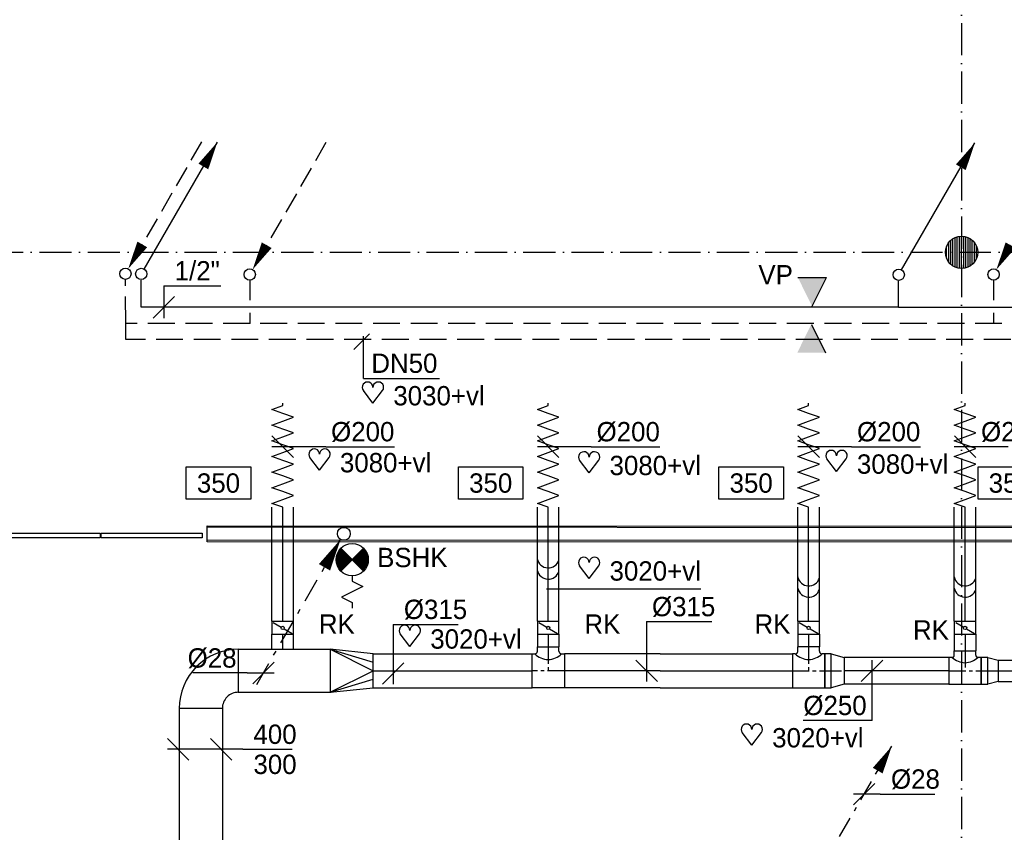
# Model space of a CAD drawing. Extents: x -41378 to 114803, y -24080 to 82188.
# Tile 109 of 137: x 57430 to 66588, y 55429 to 62993. Entities that reach past the tile are written whole.
import ezdxf
from ezdxf.enums import TextEntityAlignment as Align

# ---------------------------------------------------------------- set-up
doc = ezdxf.new("R2010")
doc.units = 0
doc.header["$LTSCALE"] = 50
for name, pattern in [('2322107', [2000, 1000, 1000]), ('2322108', [7, 5, -2]), ('CENTER2', [11.25, 7.5, -1.25, 1.25, -1.25]), ('CENTER4', [5, 3.125, -0.625, 0.625, -0.625]), ('DASHDOT', [9, 6, -1.5, 0, -1.5]), ('LURETOUR', [6, 4, -2])]:
    doc.linetypes.add(name, pattern=pattern)
doc.layers.get('0').update_dxf_attribs({"linetype": 'CONTINUOUS'})
for name, color, linetype in [('AL$7----_STRAMIEN', 1, 'DASHDOT'), ('AL22----_BINNENWAND', 7, 'CONTINUOUS'), ('AL28----_KONSTRUKTIE', 3, 'CONTINUOUS'), ('AL31----_BUITENKOZ', 7, 'CONTINUOUS'), ('ALXAA---_GEWBETON', 12, 'CONTINUOUS'), ('WL531---', 4, 'CONTINUOUS'), ('WL561---_AANVOER', 4, 'CONTINUOUS'), ('WL561---_RETOUR', 4, 'CONTINUOUS'), ('WL570---', 3, 'CONTINUOUS'), ('WL570---_HARTLIJN', 7, 'CONTINUOUS'), ('WL570---_RETOUR', 3, 'CONTINUOUS'), ('WL570---_TOEVOER', 3, 'CONTINUOUS'), ('WM531---', 1, 'CONTINUOUS'), ('WM541---', 1, 'CONTINUOUS'), ('WM561---', 1, 'CONTINUOUS'), ('WM570---', 1, 'CONTINUOUS')]:
    doc.layers.add(name, color=color, linetype=linetype)
doc.layers.get('0').freeze()
doc.styles.add('BURO-018', font='BUROFONT.shx', dxfattribs={"height": 90})

# ---------------------------------------------------------------- blocks, each defined once
blk = doc.blocks.new('LU-2D-K-190')
at = {"color": 0, "linetype": 'CONTINUOUS'}
for p, q in [((-0.5, 200), (0.5, 200)), ((-0.5, -200), (0.5, -200))]:
    blk.add_line(p, q, dxfattribs=at)
blk = doc.blocks.new('LU-2D-VR-19013B190')
at = {"color": 0, "linetype": 'CONTINUOUS'}
for p, q in [((0, 200), (0, -200)), ((400, 157.5), (0, 200)), ((0, 200), (400, 78.75)), ((0, 200), (400, 0)), ((400, -157.5), (400, 157.5)), ((0, -200), (400, 0)), ((0, -200), (400, -78.75)), ((0, -200), (400, -157.5))]:
    blk.add_line(p, q, dxfattribs=at)
blk = doc.blocks.new('LU-1D-K-13B')
at = {"color": 0, "linetype": 'CONTINUOUS'}
for p, q in [((-0.5, 157.5), (0.5, 157.5)), ((-0.5, -157.5), (0.5, -157.5))]:
    blk.add_line(p, q, dxfattribs=at)
at = {"layer": 'WL570---_HARTLIJN', "linetype": 'CENTER2'}
blk.add_line((-0.5, 0), (0.5, 0), dxfattribs=at)
blk = doc.blocks.new('LU-2D-B-1-1905A')
at = {"color": 0, "linetype": 'CONTINUOUS'}
for p, q in [((-200, 350), (200, 350)), ((-350, 200), (-350, -200))]:
    blk.add_line(p, q, dxfattribs=at)
for radius in [150, 550]:
    blk.add_arc((-350, 350), radius, 270, 0, dxfattribs=at)
blk = doc.blocks.new('LU-ORND')
at = {"color": 0, "linetype": 'CONTINUOUS'}
for p, q in [((-3, 1.5), (-3, -1.5)), ((3, 1.5), (-3, 1.5)), ((3, -1.5), (3, 1.5)), ((-3, -1.5), (3, -1.5))]:
    blk.add_line(p, q, dxfattribs=at)
blk = doc.blocks.new('*U172', base_point=(59282, 56529.6))
at = {"layer": 'WM570---', "color": 1, "linetype": 'CONTINUOUS'}
for p, q in [((58982.3, 56629.3), (59181.7, 56429.9)), ((59382.3, 56629.3), (59581.7, 56429.9)), ((59682, 56529.6), (58982, 56529.6)), ((59682, 56529.6), (60141.9, 56529.6))]:
    blk.add_line(p, q, dxfattribs=at)
at = {"layer": 'WM570---', "color": 1, "linetype": 'CONTINUOUS', "style": 'BURO-018'}
for s, p in [('400', (59782, 56579.6)), ('300', (59782, 56299.6))]:
    blk.add_text(s, height=180, dxfattribs=at).set_placement(p)
blk = doc.blocks.new('*U173', base_point=(61304.1, 57260.5))
at = {"layer": 'WM570---', "linetype": 'CONTINUOUS'}
for p, q in [((61304.1, 57718), (61304.1, 57160.5)), ((61304.1, 57718), (61910.6, 57718)), ((61403.8, 57360.2), (61204.4, 57160.7))]:
    blk.add_line(p, q, dxfattribs=at)
at = {"layer": 'WM570---', "linetype": 'CONTINUOUS', "style": 'BURO-018'}
blk.add_text('%%c315', height=180, dxfattribs=at).set_placement((61404.1, 57768))
blk = doc.blocks.new('LDV3108')
at = {"color": 0, "linetype": 'CONTINUOUS'}
for p, q in [((6.75, 11.691), (5.813, 10.068)), ((5.438, 9.418), (4.5, 7.794)), ((4.125, 7.145), (3.188, 5.521)), ((2.813, 4.871), (1.875, 3.248)), ((1.5, 2.598), (0.563, 0.974))]:
    blk.add_line(p, q, dxfattribs=at)
blk.add_lwpolyline([(0.25, 0.433, 0, 1, 0), (1.5, 2.598, 1, 1, 0)], format="xyseb", dxfattribs=at)
blk.add_circle((0, 0), 0.5, dxfattribs=at)
blk = doc.blocks.new('LDV1107')
at = {"color": 0, "linetype": 'CONTINUOUS'}
blk.add_line((0.25, 0.433), (6.75, 11.691), dxfattribs=at)
blk.add_lwpolyline([(6.75, 11.691, 0, 1, 0), (5.5, 9.526, 1, 1, 0)], format="xyseb", dxfattribs=at)
blk.add_circle((0, 0), 0.5, dxfattribs=at)
blk = doc.blocks.new('LDV4109')
at = {"color": 0, "linetype": 'CONTINUOUS'}
for p, q in [((-1.125, -1.949), (-0.25, -0.433)), ((-1.688, -2.923), (-1.5, -2.598)), ((-3, -5.196), (-2.063, -3.572)), ((-3.563, -6.17), (-3.375, -5.846)), ((-4.875, -8.444), (-3.938, -6.82)), ((-5.438, -9.418), (-5.25, -9.093)), ((-6.75, -11.691), (-5.813, -10.068))]:
    blk.add_line(p, q, dxfattribs=at)
blk.add_lwpolyline([(-0.25, -0.433, 0, 1, 0), (-1.5, -2.598, 1, 1, 0)], format="xyseb", dxfattribs=at)
blk.add_circle((0, 0), 0.5, dxfattribs=at)
blk = doc.blocks.new('A$C5AB06988')
at = {"color": 2, "linetype": 'CONTINUOUS'}
for p, q in [((256.1, 556.1), (43.9, 343.9)), ((43.9, 556.1), (256.1, 343.9)), ((150, 300), (150, 250)), ((250, 200), (50, 100)), ((150, 250), (250, 200)), ((50, 100), (150, 50)), ((150, 50), (150, 0))]:
    blk.add_line(p, q, dxfattribs=at)
at = {"color": 2, "linetype": 'CONTINUOUS', "const_width": 150}
for points in [[(97, 397, -0.414214), (97, 503, -1)], [(203, 397, 0.414214), (203, 503, 1)]]:
    blk.add_lwpolyline(points, format="xyb", dxfattribs=at)
at = {"color": 2, "linetype": 'CONTINUOUS'}
blk.add_circle((150, 450), 150, dxfattribs=at)
blk = doc.blocks.new('*U253', base_point=(102297.2, 59738.3))
at = {"color": 0, "linetype": 'CONTINUOUS'}
for p, q in [((102397.2, 59838.3), (102197.2, 59638.3)), ((102147.2, 59738.3), (101641, 59738.3)), ((102147.2, 59738.3), (102397.2, 59738.3))]:
    blk.add_line(p, q, dxfattribs=at)
at = {"color": 0, "linetype": 'CONTINUOUS', "style": 'BURO-018'}
blk.add_text('%%C28', height=180, dxfattribs=at).set_placement((102047.2, 59788.3), align=Align.RIGHT)
blk = doc.blocks.new('LDV1109')
at = {"color": 0, "linetype": 'CONTINUOUS'}
for p, q in [((5.875, 10.176), (6.75, 11.691)), ((5.312, 9.202), (5.5, 9.526)), ((4, 6.928), (4.937, 8.552)), ((3.437, 5.954), (3.625, 6.279)), ((2.125, 3.681), (3.062, 5.304)), ((1.562, 2.706), (1.75, 3.031)), ((0.25, 0.433), (1.187, 2.057))]:
    blk.add_line(p, q, dxfattribs=at)
blk.add_lwpolyline([(6.75, 11.691, 0, 1, 0), (5.5, 9.526, 1, 1, 0)], format="xyseb", dxfattribs=at)
blk.add_circle((0, 0), 0.5, dxfattribs=at)
blk = doc.blocks.new('*U255', base_point=(89444.7, 52001.2))
at = {"color": 0, "linetype": 'CONTINUOUS'}
for p, q in [((89544.7, 52101.2), (89344.7, 51901.2)), ((89594.7, 52001.2), (89344.7, 52001.2)), ((89594.7, 52001.2), (90101, 52001.2))]:
    blk.add_line(p, q, dxfattribs=at)
at = {"color": 0, "linetype": 'CONTINUOUS', "style": 'BURO-018'}
blk.add_text('%%C28', height=180, dxfattribs=at).set_placement((89694.7, 52051.2))
blk = doc.blocks.new('*U329', base_point=(59103.5, 60315.6))
at = {"color": 0, "linetype": 'CONTINUOUS'}
for p, q in [((59103.5, 60515.6), (59103.5, 60215.6)), ((59103.5, 60515.6), (59633.5, 60515.6)), ((59203.5, 60415.6), (59003.5, 60215.6))]:
    blk.add_line(p, q, dxfattribs=at)
at = {"color": 0, "linetype": 'CONTINUOUS', "style": 'BURO-018'}
blk.add_text('1/2"', height=180, dxfattribs=at).set_placement((59203.5, 60565.6))
blk = doc.blocks.new('LU-1D-K-C8')
at = {"color": 0, "linetype": 'CONTINUOUS'}
for p, q in [((-0.5, 100), (0.5, 100)), ((-0.5, -100), (0.5, -100))]:
    blk.add_line(p, q, dxfattribs=at)
at = {"layer": 'WL570---_HARTLIJN', "linetype": 'CENTER2'}
blk.add_line((-0.5, 0), (0.5, 0), dxfattribs=at)
blk = doc.blocks.new('LU-1D-KL1-C877')
at = {"color": 0, "linetype": 'CONTINUOUS'}
for p, q in [((-59.5, 100), (-59.5, -100)), ((59.5, 100), (-59.5, 100)), ((59.5, -100), (59.5, 100)), ((51.9, 87.2), (7.6, 12.8)), ((-7.6, -12.8), (-51.9, -87.2)), ((-59.5, -100), (59.5, -100))]:
    blk.add_line(p, q, dxfattribs=at)
blk.add_circle((0, 0), 14.9, dxfattribs=at)
blk = doc.blocks.new('LU-1D-F-C83E1')
at = {"color": 0, "linetype": 'CONTINUOUS'}
for p, q in [((-473.2, 0), (-436.8, 100)), ((-436.8, 100), (-400.4, 0)), ((-327.6, 0), (-291.2, 100)), ((-291.2, 100), (-254.8, 0)), ((-182, 0), (-145.6, 100)), ((-145.6, 100), (-109.2, 0)), ((-36.4, 0), (0, 100)), ((0, 100), (36.4, 0)), ((109.2, 0), (145.6, 100)), ((145.6, 100), (182, 0)), ((254.8, 0), (291.2, 100)), ((291.2, 100), (327.6, 0)), ((400.4, 0), (436.8, 100)), ((436.8, 100), (473.2, 0)), ((-496.8, 0), (-473.2, 0)), ((-400.4, 0), (-364, -100)), ((-364, -100), (-327.6, 0)), ((-254.8, 0), (-218.4, -100)), ((-218.4, -100), (-182, 0)), ((-109.2, 0), (-72.8, -100)), ((-72.8, -100), (-36.4, 0)), ((36.4, 0), (72.8, -100)), ((72.8, -100), (109.2, 0)), ((182, 0), (218.4, -100)), ((218.4, -100), (254.8, 0)), ((327.6, 0), (364, -100)), ((364, -100), (400.4, 0)), ((473.2, 0), (496.8, 0))]:
    blk.add_line(p, q, dxfattribs=at)
blk = doc.blocks.new('*U420', base_point=(59976.4, 58393.3))
at = {"color": 0, "linetype": 'CONTINUOUS'}
for p, q in [((59976.1, 58293.6), (59776.7, 58493)), ((60276.4, 58393.3), (59776.4, 58393.3)), ((60276.4, 58393.3), (60916.3, 58393.3))]:
    blk.add_line(p, q, dxfattribs=at)
at = {"layer": 'WM570---', "linetype": 'CONTINUOUS', "style": 'BURO-018'}
blk.add_text('%%c200', height=180, dxfattribs=at).set_placement((60326.4, 58443.3))
blk = doc.blocks.new('LU-1D-K-FA')
at = {"color": 0, "linetype": 'CONTINUOUS'}
for p, q in [((-0.5, 125), (0.5, 125)), ((-0.5, -125), (0.5, -125))]:
    blk.add_line(p, q, dxfattribs=at)
at = {"layer": 'WL570---_HARTLIJN', "linetype": 'CENTER2'}
blk.add_line((-0.5, 0), (0.5, 0), dxfattribs=at)
blk = doc.blocks.new('LU-1D-T-5A-FAC85A12CB9')
at = {"color": 0, "linetype": 'CONTINUOUS'}
for p, q in [((-100, 145), (-100, 185.3)), ((-100, 185.3), (100, 185.3)), ((100, 145), (100, 185.3)), ((-120, 125), (-150.3, 125)), ((-150.3, 125), (-150.3, -125)), ((150.3, 125), (120, 125)), ((150.3, -125), (150.3, 125)), ((-150.3, -125), (150.3, -125))]:
    blk.add_line(p, q, dxfattribs=at)
at = {"color": 0, "linetype": 'CONTINUOUS', "flags": 128}
for points in [[(-120, 125, 0.02182), (-117.8, 125.1, 0.037214), (-116.5, 125.3, 0.006436), (-113.9, 126, 0.02182), (-113.2, 126.2, 0.02182), (-111.5, 126.9, 0.02182), (-110, 127.7, 0.02182), (-108.5, 128.6, 0.02182), (-107.1, 129.7, 0.02182), (-105.9, 130.9, 0.02182), (-104.7, 132.1, 0.02182), (-103.6, 133.5, 0.02182), (-102.7, 135, 0.02182), (-101.9, 136.5, 0.02182), (-101.2, 138.2, 0.02182), (-101, 138.9, 0.006436), (-100.3, 141.5, 0.037214), (-100.1, 142.8, 0.02182), (-100, 145)], [(100, 145, 0.02182), (100.1, 142.8, 0.037214), (100.3, 141.5, 0.006436), (101, 138.9, 0.02182), (101.2, 138.2, 0.02182), (101.9, 136.5, 0.02182), (102.7, 135, 0.02182), (103.6, 133.5, 0.02182), (104.7, 132.1, 0.02182), (105.9, 130.9, 0.02182), (107.1, 129.7, 0.02182), (108.5, 128.6, 0.02182), (110, 127.7, 0.02182), (111.5, 126.9, 0.02182), (113.2, 126.2, 0.02182), (113.9, 126, 0.006436), (116.5, 125.3, 0.037214), (117.8, 125.1, 0.02182), (120, 125)]]:
    blk.add_lwpolyline(points, format="xyb", dxfattribs=at)
at = {"color": 0, "linetype": 'CONTINUOUS'}
blk.add_arc((0, 245), 169.7, 225, 315, dxfattribs=at)
at = {"layer": 'WL570---_HARTLIJN', "linetype": 'CENTER4'}
for p, q in [((0, 185.3), (0, 0)), ((-150.3, 0), (150.3, 0))]:
    blk.add_line(p, q, dxfattribs=at)
blk = doc.blocks.new('LU-1D-VCH-FAC8633C')
at = {"color": 0, "linetype": 'CONTINUOUS'}
for p, q in [((60, 125), (0, 125)), ((0, 125), (0, -125)), ((60, 125), (159.1, 100)), ((60, -125), (60, 125)), ((159.1, 100), (159.1, -100)), ((0, -125), (60, -125)), ((159.1, -100), (60, -125))]:
    blk.add_line(p, q, dxfattribs=at)
at = {"layer": 'WL570---_HARTLIJN', "linetype": 'CENTER4'}
blk.add_line((0, 0), (159.1, 0), dxfattribs=at)
blk = doc.blocks.new('LU-1D-T-5A-13BC85A-Q1')
at = {"color": 0, "linetype": 'CONTINUOUS'}
for p, q in [((-100, 182.7), (-100, 221.6)), ((100, 221.6), (-100, 221.6)), ((100, 182.7), (100, 221.6)), ((-125.2, 157.5), (-150.3, 157.5)), ((-150.3, 157.5), (-150.3, -157.5)), ((150.3, 157.5), (125.2, 157.5)), ((150.3, -157.5), (150.3, 157.5)), ((-150.3, -157.5), (150.3, -157.5))]:
    blk.add_line(p, q, dxfattribs=at)
at = {"color": 0, "linetype": 'CONTINUOUS', "flags": 128}
for points in [[(-125.2, 157.5, 0.02182), (-122.4, 157.6, 0.037214), (-120.8, 157.9, 0.006436), (-117.5, 158.7, 0.02182), (-116.6, 159, 0.02182), (-114.6, 159.9, 0.02182), (-112.6, 160.9, 0.02182), (-110.7, 162.1, 0.02182), (-109, 163.4, 0.02182), (-107.4, 164.9, 0.02182), (-105.9, 166.5, 0.02182), (-104.6, 168.2, 0.02182), (-103.4, 170.1, 0.02182), (-102.4, 172.1, 0.02182), (-101.5, 174.1, 0.02182), (-101.2, 175, 0.006436), (-100.4, 178.3, 0.037214), (-100.1, 179.9, 0.02182), (-100, 182.7)], [(100, 182.7, 0.02182), (100.1, 179.9, 0.037214), (100.4, 178.3, 0.006436), (101.2, 175, 0.02182), (101.5, 174.1, 0.02182), (102.4, 172.1, 0.02182), (103.4, 170.1, 0.02182), (104.6, 168.2, 0.02182), (105.9, 166.5, 0.02182), (107.4, 164.9, 0.02182), (109, 163.4, 0.02182), (110.7, 162.1, 0.02182), (112.6, 160.9, 0.02182), (114.6, 159.9, 0.02182), (116.6, 159, 0.02182), (117.5, 158.7, 0.006436), (120.8, 157.9, 0.037214), (122.4, 157.6, 0.02182), (125.2, 157.5)]]:
    blk.add_lwpolyline(points, format="xyb", dxfattribs=at)
at = {"color": 0, "linetype": 'CONTINUOUS'}
blk.add_arc((0, 282.7), 177.1, 225, 315, dxfattribs=at)
at = {"layer": 'WL570---_HARTLIJN', "linetype": 'CENTER4'}
for p, q in [((0, 221.6), (0, 0)), ((-150.3, 0), (150.3, 0))]:
    blk.add_line(p, q, dxfattribs=at)
blk = doc.blocks.new('LU-1D-VCH-13BFA783C')
at = {"color": 0, "linetype": 'CONTINUOUS'}
for p, q in [((60, 157.5), (0, 157.5)), ((0, 157.5), (0, -157.5)), ((60, 157.5), (180.1, 125)), ((60, -157.5), (60, 157.5)), ((180.1, 125), (180.1, -125)), ((0, -157.5), (60, -157.5)), ((180.1, -125), (60, -157.5))]:
    blk.add_line(p, q, dxfattribs=at)
at = {"layer": 'WL570---_HARTLIJN', "linetype": 'CENTER4'}
blk.add_line((0, 0), (180.1, 0), dxfattribs=at)
blk = doc.blocks.new('LU-1D-T--5A-13BC85-Q1')
at = {"color": 0, "linetype": 'CONTINUOUS'}
for p, q in [((-150.3, -157.5), (-150.3, 157.5)), ((-150.3, 157.5), (150.3, 157.5)), ((150.3, 157.5), (150.3, -157.5)), ((-125.2, -157.5), (-150.3, -157.5)), ((-100, -182.7), (-100, -221.6)), ((100, -182.7), (100, -221.6)), ((150.3, -157.5), (125.2, -157.5)), ((100, -221.6), (-100, -221.6))]:
    blk.add_line(p, q, dxfattribs=at)
at = {"color": 0, "linetype": 'CONTINUOUS', "flags": 128}
for points in [[(-100, -182.7, 0.02182), (-100.1, -179.9, 0.037214), (-100.4, -178.3, 0.006436), (-101.2, -175, 0.02182), (-101.5, -174.1, 0.02182), (-102.4, -172.1, 0.02182), (-103.4, -170.1, 0.02182), (-104.6, -168.2, 0.02182), (-105.9, -166.5, 0.02182), (-107.4, -164.9, 0.02182), (-109, -163.4, 0.02182), (-110.7, -162.1, 0.02182), (-112.6, -160.9, 0.02182), (-114.6, -159.9, 0.02182), (-116.6, -159, 0.02182), (-117.5, -158.7, 0.006436), (-120.8, -157.9, 0.037214), (-122.4, -157.6, 0.02182), (-125.2, -157.5)], [(125.2, -157.5, 0.02182), (122.4, -157.6, 0.037214), (120.8, -157.9, 0.006436), (117.5, -158.7, 0.02182), (116.6, -159, 0.02182), (114.6, -159.9, 0.02182), (112.6, -160.9, 0.02182), (110.7, -162.1, 0.02182), (109, -163.4, 0.02182), (107.4, -164.9, 0.02182), (105.9, -166.5, 0.02182), (104.6, -168.2, 0.02182), (103.4, -170.1, 0.02182), (102.4, -172.1, 0.02182), (101.5, -174.1, 0.02182), (101.2, -175, 0.006436), (100.4, -178.3, 0.037214), (100.1, -179.9, 0.02182), (100, -182.7)]]:
    blk.add_lwpolyline(points, format="xyb", dxfattribs=at)
at = {"color": 0, "linetype": 'CONTINUOUS'}
blk.add_arc((0, -282.7), 177.1, 45, 135, dxfattribs=at)
at = {"layer": 'WL570---_HARTLIJN', "linetype": 'CENTER4'}
for p, q in [((-150.3, 0), (150.3, 0)), ((0, -221.6), (0, 0))]:
    blk.add_line(p, q, dxfattribs=at)
blk = doc.blocks.new('HART')
at = {"color": 1}
for q in [(-39.7, 52.4), (39.7, 52.4)]:
    blk.add_line((0, 0), q, dxfattribs=at)
for centre, start, end in [((-22.1, 65.7), 0, 217.1867), ((22.1, 65.7), 322.8133, 180)]:
    blk.add_arc(centre, 22.1, start, end, dxfattribs=at)
blk = doc.blocks.new('*U424', base_point=(63261.4, 57090.3))
at = {"color": 0, "linetype": 'CONTINUOUS'}
for p, q in [((63261.4, 57390.3), (63261.4, 56832.8)), ((63261.4, 57390.3), (63867.8, 57390.3)), ((63161.7, 57032.5), (63361.1, 56833.1))]:
    blk.add_line(p, q, dxfattribs=at)
at = {"layer": 'WM570---', "linetype": 'CONTINUOUS', "style": 'BURO-018'}
blk.add_text('%%c315', height=180, dxfattribs=at).set_placement((63311.4, 57440.3))

msp = doc.modelspace()

# ---------------------------------------------------------------- hatches: boundary and pattern name
at = {"layer": 'WL570---'}
h = msp.add_hatch(color=1, dxfattribs=at)
h.paths.add_polyline_path([(64668.9, 60592), (64799.8, 60327.1), (64799.8, 60592)])
h.paths.add_polyline_path([(64799.8, 60592), (64799.8, 60327.1), (64802.3, 60327.1), (64933.1, 60592)])
h = msp.add_hatch(color=1, dxfattribs=at)
h.paths.add_polyline_path([(64662.2, 59892), (64793.1, 60156.9), (64793.1, 59892)])
h.paths.add_polyline_path([(64793.1, 59892), (64793.1, 60156.9), (64795.6, 60156.9), (64926.4, 59892)])

# ---------------------------------------------------------------- linework, layer by layer
at = {"layer": 'AL$7----_STRAMIEN', "color": 1}
for p, q in [((66191, 80064.7), (66191, 10167.3)), ((53561.9, 60827.3), (67622.2, 60827.3))]:
    msp.add_line(p, q, dxfattribs=at)
at = {"layer": 'AL22----_BINNENWAND', "color": 8}
for p, q in [((59175, 58133.3), (59175, 58283.3)), ((59175, 58283.3), (71078.4, 58277.3)), ((71078.3, 58127.3), (59175, 58133.3))]:
    msp.add_line(p, q, dxfattribs=at)
at = {"layer": 'AL22----_BINNENWAND', "color": 8, "linetype": 'CONTINUOUS'}
for p, q in [((71078.4, 58262.3), (59175, 58268.3)), ((71078.3, 58142.3), (59175, 58148.3))]:
    msp.add_line(p, q, dxfattribs=at)
at = {"layer": 'AL28----_KONSTRUKTIE', "color": 8}
msp.add_circle((66191, 60827.3), 150, dxfattribs=at)
at = {"layer": 'AL31----_BUITENKOZ', "color": 8, "linetype": 'CONTINUOUS'}
for p, q in [((57236.5, 58212.3), (58177, 58212.3)), ((58177, 58171.3), (57236.5, 58171.3)), ((58177, 58212.3), (58177, 58171.3)), ((58189, 58171.3), (58189, 58212.3)), ((58189, 58212.3), (59127.5, 58212.3)), ((59127.5, 58171.3), (58189, 58171.3)), ((59127.5, 58212.3), (59127.5, 58171.3))]:
    msp.add_line(p, q, dxfattribs=at)
at = {"layer": 'ALXAA---_GEWBETON', "color": 8}
for p, q in [((66071, 60737.3), (66071, 60917.3)), ((66091, 60715.5), (66091, 60939.1)), ((66111, 60700.4), (66111, 60954.2)), ((66131, 60689.9), (66131, 60964.8)), ((66151, 60682.8), (66151, 60971.9)), ((66171, 60678.7), (66171, 60976)), ((66191, 60677.3), (66191, 60977.3)), ((66211, 60678.7), (66211, 60976)), ((66231, 60682.8), (66231, 60971.9)), ((66251, 60689.9), (66251, 60964.8)), ((66271, 60700.4), (66271, 60954.2)), ((66291, 60715.5), (66291, 60939.1)), ((66311, 60737.3), (66311, 60917.3)), ((66051, 60773.5), (66051, 60881.2)), ((66331, 60773.5), (66331, 60881.2))]:
    msp.add_line(p, q, dxfattribs=at)
at = {"layer": 'WL561---_AANVOER', "linetype": '2322107'}
for p, q in [((58558.6, 60315.6), (58558.6, 60569.7)), ((65604.4, 60315.6), (65604.4, 60562.3)), ((65604.4, 60315.6), (58558.6, 60315.6)), ((65604.4, 60315.6), (69859.6, 60315.6))]:
    msp.add_line(p, q, dxfattribs=at)
at = {"layer": 'WL561---_RETOUR', "linetype": '2322108'}
for p, q in [((58416.7, 60165.3), (58412.9, 60575.6)), ((59572.8, 60383.1), (59572.8, 60571.9)), ((66491.4, 60383.1), (66491.4, 60571.9)), ((59572.8, 60165.3), (59572.8, 60264.3)), ((66491.4, 60165.3), (66491.4, 60264.3)), ((58416.7, 60016.2), (58416.7, 60165.3)), ((59572.8, 60165.3), (58416.7, 60165.3)), ((69716.7, 60165.3), (59572.8, 60165.3)), ((66998.9, 60016.2), (58418, 60016.2))]:
    msp.add_line(p, q, dxfattribs=at)
at = {"layer": 'WL570---', "color": 1}
for p, q in [((64668.9, 60592), (64933.1, 60592)), ((64802.3, 60327.1), (64933.1, 60592)), ((64795.6, 60156.9), (64926.4, 59892))]:
    msp.add_line(p, q, dxfattribs=at)
at = {"layer": 'WL570---'}
for centre in [(62346.8, 57994.2), (62346.8, 57889.8), (64769.4, 57826.2), (66224.4, 57826.2), (64769.4, 57721.8), (66224.4, 57721.8)]:
    msp.add_arc(centre, 103.8, 190.81091, 342.3251, dxfattribs=at)
at = {"layer": 'WM541---'}
for p, q in [((60536.5, 59921.6), (60683.9, 60068.8)), ((60627.2, 59654), (60627.2, 60046.2))]:
    msp.add_line(p, q, dxfattribs=at)
at = {"layer": 'WM570---'}
for p, q in [((60627.2, 59654), (61336.1, 59654)), ((66323.2, 58918.5), (66123.8, 59117.9)), ((66623.5, 59018.2), (66123.5, 59018.2)), ((62330.3, 57694.1), (63765.2, 57694.1))]:
    msp.add_line(p, q, dxfattribs=at)
at = {"layer": 'WM570---', "color": 1}
for p, q in [((65258.4, 56833.1), (65457.8, 57032.5)), ((65358.1, 56470.4), (65358.1, 57032.8)), ((65358.1, 56470.4), (64718.1, 56470.4))]:
    msp.add_line(p, q, dxfattribs=at)

# ---------------------------------------------------------------- block references
at = {"layer": 'WL531---', "color": 2}
for name, p, xscale, yscale, zscale in [('LDV4109', (60444.9, 58207.5), 120, 120, 120), ('LDV1109', (64833.5, 55003.4), 105, 105, 105)]:
    msp.add_blockref(name, p, dxfattribs=dict(at, xscale=xscale, yscale=yscale, zscale=zscale))
at = {"layer": 'WL531---'}
msp.add_blockref('A$C5AB06988', (60372.9, 57516.7), dxfattribs=at)
at = {"layer": 'WL531---', "color": 1}
msp.add_blockref('*U253', (59697.1, 56912.2), dxfattribs=at)
at = {"layer": 'WL561---_AANVOER', "color": 2, "xscale": 105, "yscale": 105, "zscale": 105}
for p in [(58560.7, 60626.2), (65606.5, 60618.7)]:
    msp.add_blockref('LDV1107', p, dxfattribs=at)
at = {"layer": 'WL561---_RETOUR', "color": 2, "xscale": 105, "yscale": 105, "zscale": 105}
for p in [(58412.9, 60628.1), (59570.1, 60620.7), (66488.6, 60620.7)]:
    msp.add_blockref('LDV3108', p, dxfattribs=at)
at = {"layer": 'WL570---_RETOUR', "color": 3, "linetype": 'LURETOUR', "xscale": 7429.694739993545, "rotation": 270.0000000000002}
msp.add_blockref('LU-2D-K-190', (59114.9, 52874.5), dxfattribs=at)
at = {"layer": 'WL570---_TOEVOER', "linetype": 'CONTINUOUS'}
for name, p, rotation in [('LU-1D-F-C83E1', (59876.4, 58927.6), 90), ('LU-1D-F-C83E1', (62345.9, 58927.6), 90), ('LU-1D-F-C83E1', (64768.5, 58927.6), 90), ('LU-1D-F-C83E1', (66223.5, 58927.6), 90), ('LU-1D-KL1-C877', (59876.4, 57331.7), 90), ('LU-1D-KL1-C877', (62345.9, 57331.7), 90), ('LU-1D-KL1-C877', (64768.5, 57331.7), 90), ('LU-1D-KL1-C877', (66223.5, 57331.7), 90), ('LU-1D-T--5A-13BC85-Q1', (62345.9, 56932.8), 180), ('LU-2D-B-1-1905A', (59114.9, 56932.8), 179.9999999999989)]:
    msp.add_blockref(name, p, dxfattribs=dict(at, rotation=rotation))
for name, p, xscale, rotation in [('LU-1D-K-C8', (59876.4, 57924.7), 1062.311072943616, 90), ('LU-1D-K-C8', (62345.9, 57924.7), 1062.311072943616, 90), ('LU-1D-K-C8', (64768.5, 57924.7), 1062.311072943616, 90), ('LU-1D-K-C8', (66223.5, 57924.7), 1062.311072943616, 90), ('LU-1D-K-C8', (59876.4, 57202), 140.5, 90), ('LU-1D-K-C8', (62345.9, 57213.3), 117.7989381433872, 270), ('LU-1D-K-C8', (64768.5, 57213.3), 117.7989381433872, 270), ('LU-1D-K-C8', (66223.5, 57195.2), 154.1464381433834, 270), ('LU-2D-K-190', (59892.6, 56932.8), 868.0605634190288, 359.9999999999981), ('LU-1D-K-13B', (62942.2, 56932.8), 891.9762840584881, 180), ('LU-1D-K-FA', (65587.8, 56932.8), 977.835897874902, 180)]:
    msp.add_blockref(name, p, dxfattribs=dict(at, xscale=xscale, rotation=rotation))
for name, p in [('LU-1D-T-5A-13BC85A-Q1', (64768.5, 56932.8)), ('LU-2D-VR-19013B190', (60316.7, 56932.8)), ('LU-1D-VCH-13BFA783C', (64918.8, 56932.8)), ('LU-1D-T-5A-FAC85A12CB9', (66223.5, 56932.8)), ('LU-1D-VCH-FAC8633C', (66373.8, 56932.8))]:
    msp.add_blockref(name, p, dxfattribs=at)
for name, p, xscale in [('LU-1D-K-13B', (61456.1, 56932.8), 1478.90930808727), ('LU-1D-K-13B', (64003.2, 56932.8), 1230.034262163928), ('LU-1D-K-C8', (68146.6, 56932.8), 3227.729895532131)]:
    msp.add_blockref(name, p, dxfattribs=dict(at, xscale=xscale))
at = {"layer": 'WM531---'}
msp.add_blockref('*U255', (65284.7, 55785), dxfattribs=at)
at = {"layer": 'WM561---'}
msp.add_blockref('*U329', (58771.4, 60315.6), dxfattribs=at)
at = {"layer": 'WM570---', "xscale": 2.25, "yscale": 2.25, "zscale": 2.25}
for p in [(60715.9, 59422.8), (60219.3, 58799.7), (65028.3, 58786.8), (62727.2, 58773.9), (62727.2, 57791.9), (61059.6, 57158.7), (64239.8, 56239.6)]:
    msp.add_blockref('HART', p, dxfattribs=at)
at = {"layer": 'WM570---'}
for name, p in [('*U420', (59976.4, 59018.2)), ('*U420', (62445.9, 59018.2)), ('*U420', (64868.5, 59018.2)), ('*U424', (63261.4, 57090.3)), ('*U173', (60903.4, 56907))]:
    msp.add_blockref(name, p, dxfattribs=at)
at = {"layer": 'WM570---', "color": 1}
ref = msp.add_blockref('LU-ORND', (59279.1, 58680.1), dxfattribs=dict(at, xscale=-100, yscale=100, zscale=100))
ref.add_attrib('LU_TEXT1', '350', dxfattribs={"layer": '0', "color": 1, "linetype": 'CONTINUOUS', "height": 180, "style": 'BURO-018'}).set_placement((59279.1, 58680.1), align=Align.MIDDLE)
ref = msp.add_blockref('LU-ORND', (61811.2, 58680.1), dxfattribs=dict(at, xscale=-100, yscale=100, zscale=100))
ref.add_attrib('LU_TEXT1', '350', dxfattribs={"layer": '0', "color": 1, "linetype": 'CONTINUOUS', "height": 180, "style": 'BURO-018'}).set_placement((61811.2, 58680.1), align=Align.MIDDLE)
ref = msp.add_blockref('LU-ORND', (64233.8, 58680.1), dxfattribs=dict(at, xscale=-100, yscale=100, zscale=100))
ref.add_attrib('LU_TEXT1', '350', dxfattribs={"layer": '0', "color": 1, "linetype": 'CONTINUOUS', "height": 180, "style": 'BURO-018'}).set_placement((64233.8, 58680.1), align=Align.MIDDLE)
ref = msp.add_blockref('LU-ORND', (66644.1, 58680.1), dxfattribs=dict(at, xscale=-100, yscale=100, zscale=100))
ref.add_attrib('LU_TEXT1', '350', dxfattribs={"layer": '0', "color": 1, "linetype": 'CONTINUOUS', "height": 180, "style": 'BURO-018'}).set_placement((66644.1, 58680.1), align=Align.MIDDLE)
msp.add_blockref('*U172', (59104.2, 56201.9), dxfattribs=at)

# ---------------------------------------------------------------- texts
at = {"layer": 'WL531---', "color": 1, "style": 'BURO-018'}
msp.add_text('BSHK', height=180, dxfattribs=at).set_placement((60754.8, 57897.2))
at = {"layer": 'WL570---', "color": 1, "style": 'BURO-018'}
for s, p in [('VP', (64301.1, 60528.5)), ('RK', (60213, 57277.4)), ('RK', (62682.5, 57277.4)), ('RK', (64264.9, 57277.4)), ('RK', (65739.2, 57223.3))]:
    msp.add_text(s, height=180, dxfattribs=at).set_placement(p)
at = {"layer": 'WM570---', "style": 'BURO-018'}
for s, p in [('DN50', (60700.5, 59705.2)), ('%%c200', (66372.1, 59068.2))]:
    msp.add_text(s, height=180, dxfattribs=at).set_placement(p)
at = {"layer": 'WM570---', "color": 1, "style": 'BURO-018'}
for s, p in [('3030+vl', (60905.3, 59402.7)), ('3080+vl', (60408.7, 58779.7)), ('3080+vl', (62916.6, 58753.8)), ('3080+vl', (65217.7, 58766.7)), ('3020+vl', (62916.6, 57771.8)), ('3020+vl', (61249, 57138.7)), ('3020+vl', (64429.2, 56219.5))]:
    msp.add_text(s, height=180, dxfattribs=at).set_placement(p)
at = {"layer": 'WM570---', "linetype": 'CONTINUOUS', "style": 'BURO-018'}
msp.add_text('%%c250', height=180, dxfattribs=at).set_placement((65308.1, 56520.4), align=Align.RIGHT)

doc.saveas('drawing.dxf')
